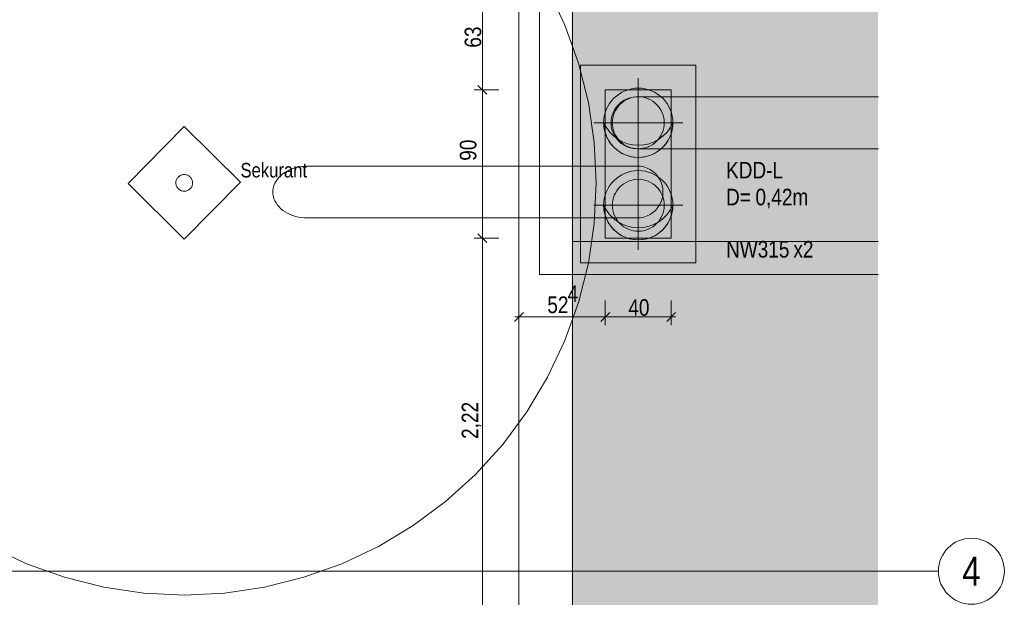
# Model space of a CAD drawing. Extents: x -620 to 300, y 62 to 1112.
# Tile 29 of 45: x -28 to 92, y 606 to 676. Entities that reach past the tile are written whole.
import ezdxf
from ezdxf.enums import TextEntityAlignment as Align
from ezdxf.lldxf.tags import DXFTag

# ---------------------------------------------------------------- set-up
doc = ezdxf.new("R2010")
doc.units = 0
doc.layers.get('0').update_dxf_attribs({"lineweight": 13})
for name, color, linetype, lineweight, true_color in [('30 -35 Decken- 11 Bodendurchbruch', 7, 'Continuous', 15, 0x599559), ('30 -35 Decken- 11 Durchbruch', 5, 'Continuous', 15, 0x0000ff), ('30 -36 Dächer- 3 Dachbeläge', 9, 'Continuous', 15, 0x808080), ('30 -36 Dächer- 3 Dachbeläge Gründach', 9, 'Continuous', 9, 0x808080), ('70 -72 Beschriftung- 1 Beschriftung allgemein', 7, 'Continuous', 9, 0xff6633), ('70 -76 Bemaßung- 2 Allgemein', 9, 'Continuous', 5, 0x808080), ('iwb_Layout Achsbezeichung', 1, 'Continuous', 13, 0xff0000), ('iwb_Layout BA_Markierung', 7, 'Continuous', 9, 0xbadcdc)]:
    doc.layers.add(name, color=color, linetype=linetype, lineweight=lineweight, true_color=true_color)
for name, color, linetype, lineweight in [('30 -36 Dächer- 9 Sonstiges zur KG360', 7, 'grob-A06DNCB3MF', 9), ('70 -71 Achsen- 1 Gebäudeachsen', 7, 'STRICHPUNKT2-A06DNCB4MF', 18), ('70 -73 Bauteildarst.- 2 verdeckt 0.15', 7, 'grob-A06DNCB3MF', 15), ('Keine', 7, 'Continuous', 9)]:
    doc.layers.add(name, color=color, linetype=linetype, lineweight=lineweight)
doc.styles.get("Standard").update_dxf_attribs({"font": 'ARIALN.TTF'})
tags = doc.linetypes.add('grob-A06DNCB3MF', pattern=[14, 3, -8, 3]).pattern_tags.tags
tags[8:9] = [DXFTag(74, 4), DXFTag(75, 0), DXFTag(340, '0'), DXFTag(46, 0.0), DXFTag(50, 0.0), DXFTag(44, 0.0), DXFTag(45, 0.0)]
tags[6:7] = [DXFTag(74, 4), DXFTag(75, 0), DXFTag(340, '0'), DXFTag(46, 0.0), DXFTag(50, 0.0), DXFTag(44, 0.0), DXFTag(45, 0.0)]
tags[4:5] = [DXFTag(74, 4), DXFTag(75, 0), DXFTag(340, '0'), DXFTag(46, 0.0), DXFTag(50, 0.0), DXFTag(44, 0.0), DXFTag(45, 0.0)]
tags = doc.linetypes.add('STRICHPUNKT2', pattern=[12.7, 6.35, -3.175, 0, -3.175]).pattern_tags.tags
tags[10:11] = [DXFTag(74, 4), DXFTag(75, 0), DXFTag(340, '0'), DXFTag(46, 0.0), DXFTag(50, 0.0), DXFTag(44, 0.0), DXFTag(45, 0.0)]
tags[8:9] = [DXFTag(74, 4), DXFTag(75, 0), DXFTag(340, '0'), DXFTag(46, 0.0), DXFTag(50, 0.0), DXFTag(44, 0.0), DXFTag(45, 0.0)]
tags[6:7] = [DXFTag(74, 4), DXFTag(75, 0), DXFTag(340, '0'), DXFTag(46, 0.0), DXFTag(50, 0.0), DXFTag(44, 0.0), DXFTag(45, 0.0)]
tags[4:5] = [DXFTag(74, 4), DXFTag(75, 0), DXFTag(340, '0'), DXFTag(46, 0.0), DXFTag(50, 0.0), DXFTag(44, 0.0), DXFTag(45, 0.0)]
tags = doc.linetypes.add('STRICHPUNKT2-A06DNCB4MF', pattern=[12.7, 6.35, -3.175, 0, -3.175]).pattern_tags.tags
tags[10:11] = [DXFTag(74, 4), DXFTag(75, 0), DXFTag(340, '0'), DXFTag(46, 0.0), DXFTag(50, 0.0), DXFTag(44, 0.0), DXFTag(45, 0.0)]
tags[8:9] = [DXFTag(74, 4), DXFTag(75, 0), DXFTag(340, '0'), DXFTag(46, 0.0), DXFTag(50, 0.0), DXFTag(44, 0.0), DXFTag(45, 0.0)]
tags[6:7] = [DXFTag(74, 4), DXFTag(75, 0), DXFTag(340, '0'), DXFTag(46, 0.0), DXFTag(50, 0.0), DXFTag(44, 0.0), DXFTag(45, 0.0)]
tags[4:5] = [DXFTag(74, 4), DXFTag(75, 0), DXFTag(340, '0'), DXFTag(46, 0.0), DXFTag(50, 0.0), DXFTag(44, 0.0), DXFTag(45, 0.0)]

# ---------------------------------------------------------------- blocks, each defined once
blk = doc.blocks.new('Polygon-A06DNCAXMF')
at = {"color": 0, "linetype": 'ByBlock', "lineweight": -2, "ltscale": 0.13}
blk.add_solid([(39.43, 86.62), (39.26, 1083.81), (76.5, 86.52), (76.5, 1083.81)], dxfattribs=at)
blk = doc.blocks.new('Referenz-A06DNCB5MF')
at = {"layer": '30 -35 Decken- 11 Bodendurchbruch', "linetype": 'Continuous', "ltscale": 0.15}
for points in [[(51.62, 663.85), (51.61, 663.55), (51.58, 663.26), (51.53, 662.97), (51.46, 662.69), (51.37, 662.41), (51.26, 662.14), (51.13, 661.88), (50.99, 661.62), (50.82, 661.38), (50.64, 661.15), (50.45, 660.93), (50.24, 660.73), (50.01, 660.54), (49.77, 660.37), (49.53, 660.22), (49.27, 660.08), (49, 659.96), (48.72, 659.86), (48.44, 659.78), (48.16, 659.72), (47.87, 659.68), (47.58, 659.66), (47.28, 659.66), (46.99, 659.68), (46.7, 659.72), (46.42, 659.78), (46.13, 659.87), (45.86, 659.97), (45.59, 660.09), (45.33, 660.22), (45.09, 660.38), (44.85, 660.55), (44.63, 660.74), (44.42, 660.94), (44.22, 661.16), (44.04, 661.39), (43.88, 661.64), (43.73, 661.89), (43.6, 662.15), (43.5, 662.42), (43.41, 662.7), (43.34, 662.99), (43.29, 663.27), (43.26, 663.57), (43.25, 663.86), (43.38, 663.59), (43.53, 663.32), (43.69, 663.07), (43.87, 662.83), (44.07, 662.6), (44.28, 662.39), (44.51, 662.19), (44.75, 662), (45, 661.83), (45.26, 661.68), (45.53, 661.55), (45.81, 661.43), (46.09, 661.33), (46.38, 661.25), (46.68, 661.19), (46.98, 661.15), (47.28, 661.13), (47.58, 661.13), (47.88, 661.15), (48.18, 661.19), (48.48, 661.25), (48.77, 661.33), (49.06, 661.42), (49.33, 661.54), (49.61, 661.67), (49.87, 661.83), (50.12, 661.99), (50.36, 662.18), (50.58, 662.38), (50.79, 662.59), (50.99, 662.82), (51.18, 663.06), (51.34, 663.31), (51.49, 663.57)], [(51.62, 653.85), (51.61, 653.55), (51.58, 653.26), (51.53, 652.97), (51.46, 652.69), (51.37, 652.41), (51.26, 652.14), (51.13, 651.88), (50.99, 651.62), (50.82, 651.38), (50.64, 651.15), (50.45, 650.93), (50.24, 650.73), (50.01, 650.54), (49.77, 650.37), (49.53, 650.22), (49.27, 650.08), (49, 649.96), (48.72, 649.86), (48.44, 649.78), (48.16, 649.72), (47.87, 649.68), (47.58, 649.66), (47.28, 649.66), (46.99, 649.68), (46.7, 649.72), (46.42, 649.78), (46.13, 649.87), (45.86, 649.97), (45.59, 650.09), (45.33, 650.22), (45.09, 650.38), (44.85, 650.55), (44.63, 650.74), (44.42, 650.94), (44.22, 651.16), (44.04, 651.39), (43.88, 651.64), (43.73, 651.89), (43.6, 652.15), (43.5, 652.42), (43.41, 652.7), (43.34, 652.99), (43.29, 653.27), (43.26, 653.57), (43.25, 653.86), (43.38, 653.59), (43.53, 653.32), (43.69, 653.07), (43.87, 652.83), (44.07, 652.6), (44.28, 652.39), (44.51, 652.19), (44.75, 652), (45, 651.83), (45.26, 651.68), (45.53, 651.55), (45.81, 651.43), (46.09, 651.33), (46.38, 651.25), (46.68, 651.19), (46.98, 651.15), (47.28, 651.13), (47.58, 651.13), (47.88, 651.15), (48.18, 651.19), (48.48, 651.25), (48.77, 651.33), (49.06, 651.42), (49.33, 651.54), (49.61, 651.67), (49.87, 651.83), (50.12, 651.99), (50.36, 652.18), (50.58, 652.38), (50.79, 652.59), (50.99, 652.82), (51.18, 653.06), (51.34, 653.31), (51.49, 653.57)]]:
    blk.add_hatch(color=0, dxfattribs=at).paths.add_polyline_path(points)
at = {"layer": '30 -35 Decken- 11 Bodendurchbruch', "color": 0, "linetype": 'grob-A06DNCB3MF', "lineweight": 9, "ltscale": 0.13}
for p, q in [((47.42, 669.25), (47.42, 658.45)), ((42.02, 663.85), (52.82, 663.85)), ((47.42, 659.25), (47.42, 648.45)), ((42.02, 653.85), (52.82, 653.85))]:
    blk.add_line(p, q, dxfattribs=at)
at = {"layer": '30 -35 Decken- 11 Bodendurchbruch', "color": 0, "linetype": 'Continuous', "ltscale": 0.15}
for p, q in [((46.2, 667.86), (46.6, 667.96)), ((46.6, 667.96), (47.01, 668.03)), ((47.01, 668.03), (47.42, 668.05)), ((47.42, 668.05), (47.84, 668.03)), ((47.84, 668.03), (48.24, 667.96)), ((48.24, 667.96), (48.64, 667.86)), ((44.18, 666.51), (44.45, 666.82)), ((44.45, 666.82), (44.76, 667.09)), ((44.76, 667.09), (45.09, 667.34)), ((45.09, 667.34), (45.44, 667.55)), ((45.44, 667.55), (45.82, 667.73)), ((45.82, 667.73), (46.2, 667.86)), ((48.64, 667.86), (49.03, 667.73)), ((49.03, 667.73), (49.4, 667.55)), ((49.4, 667.55), (49.76, 667.34)), ((49.76, 667.34), (50.09, 667.09)), ((50.09, 667.09), (50.39, 666.82)), ((50.39, 666.82), (50.67, 666.51)), ((43.54, 665.45), (43.72, 665.83)), ((43.72, 665.83), (43.93, 666.18)), ((43.93, 666.18), (44.18, 666.51)), ((50.67, 666.51), (50.92, 666.18)), ((50.92, 666.18), (51.13, 665.83)), ((51.13, 665.83), (51.3, 665.45)), ((43.24, 664.26), (43.3, 664.67)), ((43.3, 664.67), (43.4, 665.06)), ((43.4, 665.06), (43.54, 665.45)), ((51.3, 665.45), (51.44, 665.06)), ((51.44, 665.06), (51.54, 664.67)), ((51.54, 664.67), (51.6, 664.26)), ((43.22, 663.85), (43.24, 664.26)), ((43.24, 663.43), (43.22, 663.85)), ((43.3, 663.03), (43.24, 663.43)), ((51.6, 663.43), (51.54, 663.03)), ((51.6, 664.26), (51.62, 663.85)), ((51.62, 663.85), (51.6, 663.43)), ((43.4, 662.63), (43.3, 663.03)), ((43.54, 662.24), (43.4, 662.63)), ((43.72, 661.87), (43.54, 662.24)), ((51.3, 662.24), (51.13, 661.87)), ((51.44, 662.63), (51.3, 662.24)), ((51.54, 663.03), (51.44, 662.63)), ((43.93, 661.51), (43.72, 661.87)), ((44.18, 661.18), (43.93, 661.51)), ((44.45, 660.88), (44.18, 661.18)), ((44.76, 660.6), (44.45, 660.88)), ((50.39, 660.88), (50.09, 660.6)), ((50.67, 661.18), (50.39, 660.88)), ((50.92, 661.51), (50.67, 661.18)), ((51.13, 661.87), (50.92, 661.51)), ((45.09, 660.35), (44.76, 660.6)), ((45.44, 660.14), (45.09, 660.35)), ((45.82, 659.97), (45.44, 660.14)), ((46.2, 659.83), (45.82, 659.97)), ((46.6, 659.73), (46.2, 659.83)), ((47.01, 659.67), (46.6, 659.73)), ((47.42, 659.65), (47.01, 659.67)), ((47.84, 659.67), (47.42, 659.65)), ((48.24, 659.73), (47.84, 659.67)), ((48.64, 659.83), (48.24, 659.73)), ((49.03, 659.97), (48.64, 659.83)), ((49.4, 660.14), (49.03, 659.97)), ((49.76, 660.35), (49.4, 660.14)), ((50.09, 660.6), (49.76, 660.35)), ((44.76, 657.09), (45.09, 657.34)), ((45.09, 657.34), (45.44, 657.55)), ((45.44, 657.55), (45.82, 657.73)), ((45.82, 657.73), (46.2, 657.86)), ((46.2, 657.86), (46.6, 657.96)), ((46.6, 657.96), (47.01, 658.03)), ((47.01, 658.03), (47.42, 658.05)), ((47.42, 658.05), (47.84, 658.03)), ((47.84, 658.03), (48.24, 657.96)), ((48.24, 657.96), (48.64, 657.86)), ((48.64, 657.86), (49.03, 657.73)), ((49.03, 657.73), (49.4, 657.55)), ((49.4, 657.55), (49.76, 657.34)), ((49.76, 657.34), (50.09, 657.09)), ((43.72, 655.83), (43.93, 656.18)), ((43.93, 656.18), (44.18, 656.51)), ((44.18, 656.51), (44.45, 656.82)), ((44.45, 656.82), (44.76, 657.09)), ((50.09, 657.09), (50.39, 656.82)), ((50.39, 656.82), (50.67, 656.51)), ((50.67, 656.51), (50.92, 656.18)), ((50.92, 656.18), (51.13, 655.83)), ((43.3, 654.67), (43.4, 655.06)), ((43.4, 655.06), (43.54, 655.45)), ((43.54, 655.45), (43.72, 655.83)), ((51.13, 655.83), (51.3, 655.45)), ((51.3, 655.45), (51.44, 655.06)), ((51.44, 655.06), (51.54, 654.67)), ((43.22, 653.85), (43.24, 654.26)), ((43.24, 653.43), (43.22, 653.85)), ((43.24, 654.26), (43.3, 654.67)), ((51.54, 654.67), (51.6, 654.26)), ((51.6, 654.26), (51.62, 653.85)), ((51.62, 653.85), (51.6, 653.43)), ((43.3, 653.03), (43.24, 653.43)), ((43.4, 652.63), (43.3, 653.03)), ((43.54, 652.24), (43.4, 652.63)), ((51.44, 652.63), (51.3, 652.24)), ((51.54, 653.03), (51.44, 652.63)), ((51.6, 653.43), (51.54, 653.03)), ((43.72, 651.87), (43.54, 652.24)), ((43.93, 651.51), (43.72, 651.87)), ((44.18, 651.18), (43.93, 651.51)), ((44.45, 650.88), (44.18, 651.18)), ((50.67, 651.18), (50.39, 650.88)), ((50.92, 651.51), (50.67, 651.18)), ((51.13, 651.87), (50.92, 651.51)), ((51.3, 652.24), (51.13, 651.87)), ((44.76, 650.6), (44.45, 650.88)), ((45.09, 650.35), (44.76, 650.6)), ((45.44, 650.14), (45.09, 650.35)), ((45.82, 649.97), (45.44, 650.14)), ((49.4, 650.14), (49.03, 649.97)), ((49.76, 650.35), (49.4, 650.14)), ((50.09, 650.6), (49.76, 650.35)), ((50.39, 650.88), (50.09, 650.6)), ((46.2, 649.83), (45.82, 649.97)), ((46.6, 649.73), (46.2, 649.83)), ((47.01, 649.67), (46.6, 649.73)), ((47.42, 649.65), (47.01, 649.67)), ((47.84, 649.67), (47.42, 649.65)), ((48.24, 649.73), (47.84, 649.67)), ((48.64, 649.83), (48.24, 649.73)), ((49.03, 649.97), (48.64, 649.83))]:
    blk.add_line(p, q, dxfattribs=at)
for centre, major_axis, end_param in [((47.43, 663.83), (-4.19, 0.01), 3.144229), ((47.44, 665.7), (-4.19, -1.85), 2.305448), ((47.42, 653.83), (-4.19, 0.02), 3.144229), ((47.43, 655.7), (-4.2, -1.85), 2.305448)]:
    blk.add_ellipse(centre, major_axis=major_axis, ratio=1, start_param=0, end_param=end_param, dxfattribs=at)
at = {"layer": '30 -35 Decken- 11 Durchbruch', "color": 0, "linetype": 'grob-A06DNCB3MF', "lineweight": 9, "ltscale": 0.13}
for p, q in [((47.42, 669.25), (47.42, 658.45)), ((47.42, 669.25), (47.42, 658.45)), ((42.02, 663.85), (52.82, 663.85)), ((42.02, 663.85), (52.82, 663.85)), ((47.42, 659.25), (47.42, 648.45)), ((47.42, 659.25), (47.42, 648.45)), ((42.02, 653.85), (52.82, 653.85)), ((42.02, 653.85), (52.82, 653.85))]:
    blk.add_line(p, q, dxfattribs=at)
at = {"layer": '30 -35 Decken- 11 Durchbruch', "color": 0, "linetype": 'Continuous', "ltscale": 0.15}
for p, q in [((46.2, 667.86), (46.6, 667.96)), ((46.2, 667.86), (46.6, 667.96)), ((46.6, 667.96), (47.01, 668.03)), ((46.6, 667.96), (47.01, 668.03)), ((47.01, 668.03), (47.42, 668.05)), ((47.01, 668.03), (47.42, 668.05)), ((47.42, 668.05), (47.84, 668.03)), ((47.42, 668.05), (47.84, 668.03)), ((47.84, 668.03), (48.24, 667.96)), ((47.84, 668.03), (48.24, 667.96)), ((48.24, 667.96), (48.64, 667.86)), ((48.24, 667.96), (48.64, 667.86)), ((44.18, 666.51), (44.45, 666.82)), ((44.18, 666.51), (44.45, 666.82)), ((44.45, 666.82), (44.76, 667.09)), ((44.45, 666.82), (44.76, 667.09)), ((44.76, 667.09), (45.09, 667.34)), ((44.76, 667.09), (45.09, 667.34)), ((45.09, 667.34), (45.44, 667.55)), ((45.09, 667.34), (45.44, 667.55)), ((45.44, 667.55), (45.82, 667.73)), ((45.44, 667.55), (45.82, 667.73)), ((45.82, 667.73), (46.2, 667.86)), ((45.82, 667.73), (46.2, 667.86)), ((48.64, 667.86), (49.03, 667.73)), ((48.64, 667.86), (49.03, 667.73)), ((49.03, 667.73), (49.4, 667.55)), ((49.03, 667.73), (49.4, 667.55)), ((49.4, 667.55), (49.76, 667.34)), ((49.4, 667.55), (49.76, 667.34)), ((49.76, 667.34), (50.09, 667.09)), ((49.76, 667.34), (50.09, 667.09)), ((50.09, 667.09), (50.39, 666.82)), ((50.09, 667.09), (50.39, 666.82)), ((50.39, 666.82), (50.67, 666.51)), ((50.39, 666.82), (50.67, 666.51)), ((43.54, 665.45), (43.72, 665.83)), ((43.54, 665.45), (43.72, 665.83)), ((43.72, 665.83), (43.93, 666.18)), ((43.72, 665.83), (43.93, 666.18)), ((43.93, 666.18), (44.18, 666.51)), ((43.93, 666.18), (44.18, 666.51)), ((50.67, 666.51), (50.92, 666.18)), ((50.67, 666.51), (50.92, 666.18)), ((50.92, 666.18), (51.13, 665.83)), ((50.92, 666.18), (51.13, 665.83)), ((51.13, 665.83), (51.3, 665.45)), ((51.13, 665.83), (51.3, 665.45)), ((43.24, 664.26), (43.3, 664.67)), ((43.24, 664.26), (43.3, 664.67)), ((43.3, 664.67), (43.4, 665.06)), ((43.3, 664.67), (43.4, 665.06)), ((43.4, 665.06), (43.54, 665.45)), ((43.4, 665.06), (43.54, 665.45)), ((51.3, 665.45), (51.44, 665.06)), ((51.3, 665.45), (51.44, 665.06)), ((51.44, 665.06), (51.54, 664.67)), ((51.44, 665.06), (51.54, 664.67)), ((51.54, 664.67), (51.6, 664.26)), ((51.54, 664.67), (51.6, 664.26)), ((43.22, 663.85), (43.24, 664.26)), ((43.22, 663.85), (43.24, 664.26)), ((43.24, 663.43), (43.22, 663.85)), ((43.24, 663.43), (43.22, 663.85)), ((43.3, 663.03), (43.24, 663.43)), ((43.3, 663.03), (43.24, 663.43)), ((51.6, 663.43), (51.54, 663.03)), ((51.6, 663.43), (51.54, 663.03)), ((51.6, 664.26), (51.62, 663.85)), ((51.6, 664.26), (51.62, 663.85)), ((51.62, 663.85), (51.6, 663.43)), ((51.62, 663.85), (51.6, 663.43)), ((43.4, 662.63), (43.3, 663.03)), ((43.4, 662.63), (43.3, 663.03)), ((43.54, 662.24), (43.4, 662.63)), ((43.54, 662.24), (43.4, 662.63)), ((43.72, 661.87), (43.54, 662.24)), ((43.72, 661.87), (43.54, 662.24)), ((51.3, 662.24), (51.13, 661.87)), ((51.3, 662.24), (51.13, 661.87)), ((51.44, 662.63), (51.3, 662.24)), ((51.44, 662.63), (51.3, 662.24)), ((51.54, 663.03), (51.44, 662.63)), ((51.54, 663.03), (51.44, 662.63)), ((43.93, 661.51), (43.72, 661.87)), ((43.93, 661.51), (43.72, 661.87)), ((44.18, 661.18), (43.93, 661.51)), ((44.18, 661.18), (43.93, 661.51)), ((44.45, 660.88), (44.18, 661.18)), ((44.45, 660.88), (44.18, 661.18)), ((44.76, 660.6), (44.45, 660.88)), ((44.76, 660.6), (44.45, 660.88)), ((50.39, 660.88), (50.09, 660.6)), ((50.39, 660.88), (50.09, 660.6)), ((50.67, 661.18), (50.39, 660.88)), ((50.67, 661.18), (50.39, 660.88)), ((50.92, 661.51), (50.67, 661.18)), ((50.92, 661.51), (50.67, 661.18)), ((51.13, 661.87), (50.92, 661.51)), ((51.13, 661.87), (50.92, 661.51)), ((45.09, 660.35), (44.76, 660.6)), ((45.09, 660.35), (44.76, 660.6)), ((45.44, 660.14), (45.09, 660.35)), ((45.44, 660.14), (45.09, 660.35)), ((45.82, 659.97), (45.44, 660.14)), ((45.82, 659.97), (45.44, 660.14)), ((46.2, 659.83), (45.82, 659.97)), ((46.2, 659.83), (45.82, 659.97)), ((46.6, 659.73), (46.2, 659.83)), ((46.6, 659.73), (46.2, 659.83)), ((47.01, 659.67), (46.6, 659.73)), ((47.01, 659.67), (46.6, 659.73)), ((47.42, 659.65), (47.01, 659.67)), ((47.42, 659.65), (47.01, 659.67)), ((47.84, 659.67), (47.42, 659.65)), ((47.84, 659.67), (47.42, 659.65)), ((48.24, 659.73), (47.84, 659.67)), ((48.24, 659.73), (47.84, 659.67)), ((48.64, 659.83), (48.24, 659.73)), ((48.64, 659.83), (48.24, 659.73)), ((49.03, 659.97), (48.64, 659.83)), ((49.03, 659.97), (48.64, 659.83)), ((49.4, 660.14), (49.03, 659.97)), ((49.4, 660.14), (49.03, 659.97)), ((49.76, 660.35), (49.4, 660.14)), ((49.76, 660.35), (49.4, 660.14)), ((50.09, 660.6), (49.76, 660.35)), ((50.09, 660.6), (49.76, 660.35)), ((44.76, 657.09), (45.09, 657.34)), ((44.76, 657.09), (45.09, 657.34)), ((45.09, 657.34), (45.44, 657.55)), ((45.09, 657.34), (45.44, 657.55)), ((45.44, 657.55), (45.82, 657.73)), ((45.44, 657.55), (45.82, 657.73)), ((45.82, 657.73), (46.2, 657.86)), ((45.82, 657.73), (46.2, 657.86)), ((46.2, 657.86), (46.6, 657.96)), ((46.2, 657.86), (46.6, 657.96)), ((46.6, 657.96), (47.01, 658.03)), ((46.6, 657.96), (47.01, 658.03)), ((47.01, 658.03), (47.42, 658.05)), ((47.01, 658.03), (47.42, 658.05)), ((47.42, 658.05), (47.84, 658.03)), ((47.42, 658.05), (47.84, 658.03)), ((47.84, 658.03), (48.24, 657.96)), ((47.84, 658.03), (48.24, 657.96)), ((48.24, 657.96), (48.64, 657.86)), ((48.24, 657.96), (48.64, 657.86)), ((48.64, 657.86), (49.03, 657.73)), ((48.64, 657.86), (49.03, 657.73)), ((49.03, 657.73), (49.4, 657.55)), ((49.03, 657.73), (49.4, 657.55)), ((49.4, 657.55), (49.76, 657.34)), ((49.4, 657.55), (49.76, 657.34)), ((49.76, 657.34), (50.09, 657.09)), ((49.76, 657.34), (50.09, 657.09)), ((43.72, 655.83), (43.93, 656.18)), ((43.72, 655.83), (43.93, 656.18)), ((43.93, 656.18), (44.18, 656.51)), ((43.93, 656.18), (44.18, 656.51)), ((44.18, 656.51), (44.45, 656.82)), ((44.18, 656.51), (44.45, 656.82)), ((44.45, 656.82), (44.76, 657.09)), ((44.45, 656.82), (44.76, 657.09)), ((50.09, 657.09), (50.39, 656.82)), ((50.09, 657.09), (50.39, 656.82)), ((50.39, 656.82), (50.67, 656.51)), ((50.39, 656.82), (50.67, 656.51)), ((50.67, 656.51), (50.92, 656.18)), ((50.67, 656.51), (50.92, 656.18)), ((50.92, 656.18), (51.13, 655.83)), ((50.92, 656.18), (51.13, 655.83)), ((43.3, 654.67), (43.4, 655.06)), ((43.3, 654.67), (43.4, 655.06)), ((43.4, 655.06), (43.54, 655.45)), ((43.4, 655.06), (43.54, 655.45)), ((43.54, 655.45), (43.72, 655.83)), ((43.54, 655.45), (43.72, 655.83)), ((51.13, 655.83), (51.3, 655.45)), ((51.13, 655.83), (51.3, 655.45)), ((51.3, 655.45), (51.44, 655.06)), ((51.3, 655.45), (51.44, 655.06)), ((51.44, 655.06), (51.54, 654.67)), ((51.44, 655.06), (51.54, 654.67)), ((43.22, 653.85), (43.24, 654.26)), ((43.22, 653.85), (43.24, 654.26)), ((43.24, 653.43), (43.22, 653.85)), ((43.24, 653.43), (43.22, 653.85)), ((43.24, 654.26), (43.3, 654.67)), ((43.24, 654.26), (43.3, 654.67)), ((51.54, 654.67), (51.6, 654.26)), ((51.54, 654.67), (51.6, 654.26)), ((51.6, 654.26), (51.62, 653.85)), ((51.6, 654.26), (51.62, 653.85)), ((51.62, 653.85), (51.6, 653.43)), ((51.62, 653.85), (51.6, 653.43)), ((43.3, 653.03), (43.24, 653.43)), ((43.3, 653.03), (43.24, 653.43)), ((43.4, 652.63), (43.3, 653.03)), ((43.4, 652.63), (43.3, 653.03)), ((43.54, 652.24), (43.4, 652.63)), ((43.54, 652.24), (43.4, 652.63)), ((51.44, 652.63), (51.3, 652.24)), ((51.44, 652.63), (51.3, 652.24)), ((51.54, 653.03), (51.44, 652.63)), ((51.54, 653.03), (51.44, 652.63)), ((51.6, 653.43), (51.54, 653.03)), ((51.6, 653.43), (51.54, 653.03)), ((43.72, 651.87), (43.54, 652.24)), ((43.72, 651.87), (43.54, 652.24)), ((43.93, 651.51), (43.72, 651.87)), ((43.93, 651.51), (43.72, 651.87)), ((44.18, 651.18), (43.93, 651.51)), ((44.18, 651.18), (43.93, 651.51)), ((44.45, 650.88), (44.18, 651.18)), ((44.45, 650.88), (44.18, 651.18)), ((50.67, 651.18), (50.39, 650.88)), ((50.67, 651.18), (50.39, 650.88)), ((50.92, 651.51), (50.67, 651.18)), ((50.92, 651.51), (50.67, 651.18)), ((51.13, 651.87), (50.92, 651.51)), ((51.13, 651.87), (50.92, 651.51)), ((51.3, 652.24), (51.13, 651.87)), ((51.3, 652.24), (51.13, 651.87)), ((44.76, 650.6), (44.45, 650.88)), ((44.76, 650.6), (44.45, 650.88)), ((45.09, 650.35), (44.76, 650.6)), ((45.09, 650.35), (44.76, 650.6)), ((45.44, 650.14), (45.09, 650.35)), ((45.44, 650.14), (45.09, 650.35)), ((45.82, 649.97), (45.44, 650.14)), ((45.82, 649.97), (45.44, 650.14)), ((49.4, 650.14), (49.03, 649.97)), ((49.4, 650.14), (49.03, 649.97)), ((49.76, 650.35), (49.4, 650.14)), ((49.76, 650.35), (49.4, 650.14)), ((50.09, 650.6), (49.76, 650.35)), ((50.09, 650.6), (49.76, 650.35)), ((50.39, 650.88), (50.09, 650.6)), ((50.39, 650.88), (50.09, 650.6)), ((46.2, 649.83), (45.82, 649.97)), ((46.2, 649.83), (45.82, 649.97)), ((46.6, 649.73), (46.2, 649.83)), ((46.6, 649.73), (46.2, 649.83)), ((47.01, 649.67), (46.6, 649.73)), ((47.01, 649.67), (46.6, 649.73)), ((47.42, 649.65), (47.01, 649.67)), ((47.42, 649.65), (47.01, 649.67)), ((47.84, 649.67), (47.42, 649.65)), ((47.84, 649.67), (47.42, 649.65)), ((48.24, 649.73), (47.84, 649.67)), ((48.24, 649.73), (47.84, 649.67)), ((48.64, 649.83), (48.24, 649.73)), ((48.64, 649.83), (48.24, 649.73)), ((49.03, 649.97), (48.64, 649.83)), ((49.03, 649.97), (48.64, 649.83))]:
    blk.add_line(p, q, dxfattribs=at)
for centre, major_axis, end_param in [((47.42, 653.83), (-4.19, 0.02), 3.144229), ((47.43, 655.7), (-4.2, -1.85), 2.305448)]:
    blk.add_ellipse(centre, major_axis=major_axis, ratio=1, start_param=0, end_param=end_param, dxfattribs=at)
at = {"layer": '30 -36 Dächer- 3 Dachbeläge', "color": 0, "linetype": 'Continuous', "lineweight": 9, "ltscale": 0.13}
blk.add_line((32.94, 733.45), (32.94, 390.15), dxfattribs=at)
at = {"layer": '30 -36 Dächer- 3 Dachbeläge Gründach', "color": 0, "linetype": 'Continuous', "ltscale": 0.13}
blk.add_line((32.94, 390.15), (32.94, 733.45), dxfattribs=at)
at = {"layer": '30 -36 Dächer- 9 Sonstiges zur KG360', "color": 0, "linetype": 'grob-A06DNCB3MF', "lineweight": 5, "ltscale": 0.13}
for p, q in [((36.42, 680.12), (38.52, 675.69)), ((38.52, 675.69), (40.17, 671.07)), ((40.17, 671.07), (41.36, 666.31)), ((41.36, 666.31), (42.08, 661.45)), ((42.08, 661.45), (42.32, 656.55)), ((42.32, 656.55), (42.08, 651.65)), ((42.08, 651.65), (41.36, 646.8)), ((41.36, 646.8), (40.17, 642.04)), ((40.17, 642.04), (38.52, 637.42)), ((38.52, 637.42), (36.42, 632.98)), ((36.42, 632.98), (33.9, 628.77)), ((33.9, 628.77), (30.97, 624.83)), ((30.97, 624.83), (27.68, 621.2)), ((27.68, 621.2), (24.04, 617.9)), ((24.04, 617.9), (20.1, 614.98)), ((20.1, 614.98), (15.89, 612.46)), ((-26.81, 610.36), (-31.25, 612.46)), ((15.89, 612.46), (11.46, 610.36)), ((-22.19, 608.71), (-26.81, 610.36)), ((11.46, 610.36), (6.84, 608.71)), ((-17.43, 607.51), (-22.19, 608.71)), ((6.84, 608.71), (2.08, 607.51)), ((-12.58, 606.79), (-17.43, 607.51)), ((2.08, 607.51), (-2.78, 606.79)), ((-7.68, 606.55), (-12.58, 606.79)), ((-2.78, 606.79), (-7.68, 606.55))]:
    blk.add_line(p, q, dxfattribs=at)
at = {"layer": '30 -36 Dächer- 9 Sonstiges zur KG360', "color": 0, "linetype": 'grob-A06DNCB3MF', "ltscale": 0.13}
for p, q in [((-14.5, 656.47), (-7.68, 663.38)), ((-7.68, 663.38), (-0.85, 656.64)), ((-7.68, 649.73), (-14.5, 656.47)), ((-0.85, 656.64), (-7.68, 649.73))]:
    blk.add_line(p, q, dxfattribs=at)
at = {"layer": '30 -36 Dächer- 9 Sonstiges zur KG360', "color": 0, "linetype": 'Continuous', "ltscale": 0.13}
for p, q in [((-8.53, 657.11), (-8.47, 657.19)), ((-8.47, 657.19), (-8.4, 657.26)), ((-8.4, 657.26), (-8.33, 657.33)), ((-8.33, 657.33), (-8.25, 657.39)), ((-8.25, 657.39), (-8.17, 657.44)), ((-8.17, 657.44), (-8.08, 657.49)), ((-8.08, 657.49), (-7.98, 657.52)), ((-7.98, 657.52), (-7.89, 657.55)), ((-7.89, 657.55), (-7.79, 657.56)), ((-7.79, 657.56), (-7.69, 657.57)), ((-7.69, 657.57), (-7.59, 657.57)), ((-7.59, 657.57), (-7.49, 657.55)), ((-7.49, 657.55), (-7.39, 657.53)), ((-7.39, 657.53), (-7.3, 657.5)), ((-7.3, 657.5), (-7.21, 657.46)), ((-7.21, 657.46), (-7.12, 657.41)), ((-7.12, 657.41), (-7.04, 657.35)), ((-7.04, 657.35), (-6.97, 657.28)), ((-6.97, 657.28), (-6.9, 657.21)), ((-6.9, 657.21), (-6.84, 657.13)), ((-8.69, 656.64), (-8.68, 656.74)), ((-8.69, 656.54), (-8.69, 656.64)), ((-8.69, 656.44), (-8.69, 656.54)), ((-8.67, 656.34), (-8.69, 656.44)), ((-8.68, 656.74), (-8.65, 656.84)), ((-8.65, 656.25), (-8.67, 656.34)), ((-8.65, 656.84), (-8.62, 656.93)), ((-8.61, 656.15), (-8.65, 656.25)), ((-8.62, 656.93), (-8.58, 657.02)), ((-8.57, 656.06), (-8.61, 656.15)), ((-8.58, 657.02), (-8.53, 657.11)), ((-8.51, 655.98), (-8.57, 656.06)), ((-8.45, 655.9), (-8.51, 655.98)), ((-6.82, 656), (-6.88, 655.92)), ((-6.84, 657.13), (-6.79, 657.04)), ((-6.77, 656.09), (-6.82, 656)), ((-6.79, 657.04), (-6.74, 656.95)), ((-6.73, 656.18), (-6.77, 656.09)), ((-6.74, 656.95), (-6.71, 656.86)), ((-6.7, 656.27), (-6.73, 656.18)), ((-6.71, 656.86), (-6.68, 656.76)), ((-6.68, 656.37), (-6.7, 656.27)), ((-6.68, 656.76), (-6.67, 656.67)), ((-6.66, 656.47), (-6.68, 656.37)), ((-6.67, 656.67), (-6.66, 656.57)), ((-6.66, 656.57), (-6.66, 656.47)), ((-8.39, 655.83), (-8.45, 655.9)), ((-8.31, 655.76), (-8.39, 655.83)), ((-8.23, 655.7), (-8.31, 655.76)), ((-8.14, 655.65), (-8.23, 655.7)), ((-8.05, 655.61), (-8.14, 655.65)), ((-7.96, 655.58), (-8.05, 655.61)), ((-7.86, 655.55), (-7.96, 655.58)), ((-7.76, 655.54), (-7.86, 655.55)), ((-7.66, 655.54), (-7.76, 655.54)), ((-7.56, 655.54), (-7.66, 655.54)), ((-7.47, 655.56), (-7.56, 655.54)), ((-7.37, 655.58), (-7.47, 655.56)), ((-7.28, 655.62), (-7.37, 655.58)), ((-7.19, 655.66), (-7.28, 655.62)), ((-7.1, 655.72), (-7.19, 655.66)), ((-7.02, 655.78), (-7.1, 655.72)), ((-6.95, 655.84), (-7.02, 655.78)), ((-6.88, 655.92), (-6.95, 655.84))]:
    blk.add_line(p, q, dxfattribs=at)
at = {"layer": '70 -71 Achsen- 1 Gebäudeachsen', "color": 0, "linetype": 'STRICHPUNKT2-A06DNCB4MF', "ltscale": 0.18}
for p, q in [((39.42, 1084.39), (39.42, 84.95)), ((-538.63, 609.45), (76.59, 609.45))]:
    blk.add_line(p, q, dxfattribs=at)
at = {"layer": '70 -72 Beschriftung- 1 Beschriftung allgemein', "color": 0, "linetype": 'grob-A06DNCB3MF', "ltscale": 0.13}
for p, q in [((40.42, 670.85), (54.42, 670.85)), ((40.42, 646.85), (40.42, 670.85)), ((54.42, 670.85), (54.42, 646.85)), ((54.42, 646.85), (40.42, 646.85))]:
    blk.add_line(p, q, dxfattribs=at)
at = {"layer": '70 -72 Beschriftung- 1 Beschriftung allgemein', "color": 0, "linetype": 'Continuous', "ltscale": 0.13}
for p, q in [((43.42, 667.85), (51.42, 667.85)), ((43.42, 649.85), (43.42, 667.85)), ((45.94, 666.62), (46.22, 666.76)), ((46.22, 666.76), (46.51, 666.86)), ((46.51, 666.86), (46.81, 666.94)), ((46.81, 666.94), (47.11, 666.98)), ((47.11, 666.98), (47.42, 667)), ((47.42, 667), (47.73, 666.98)), ((47.73, 666.98), (48.04, 666.94)), ((48.04, 666.94), (48.34, 666.86)), ((48.34, 666.86), (48.63, 666.76)), ((48.63, 666.76), (48.91, 666.62)), ((51.42, 667.85), (51.42, 649.85)), ((44.65, 665.33), (44.8, 665.6)), ((44.8, 665.6), (44.99, 665.84)), ((44.99, 665.84), (45.2, 666.07)), ((45.2, 666.07), (45.43, 666.28)), ((45.43, 666.28), (45.67, 666.46)), ((45.67, 666.46), (45.94, 666.62)), ((48.91, 666.62), (49.17, 666.46)), ((49.17, 666.46), (49.42, 666.28)), ((49.42, 666.28), (49.65, 666.07)), ((49.65, 666.07), (49.86, 665.84)), ((49.86, 665.84), (50.04, 665.6)), ((50.04, 665.6), (50.2, 665.33)), ((44.29, 664.15), (44.33, 664.46)), ((44.33, 664.46), (44.41, 664.76)), ((44.41, 664.76), (44.51, 665.05)), ((44.51, 665.05), (44.65, 665.33)), ((50.2, 665.33), (50.33, 665.05)), ((50.33, 665.05), (50.44, 664.76)), ((50.44, 664.76), (50.51, 664.46)), ((50.51, 664.46), (50.56, 664.15)), ((44.27, 663.85), (44.29, 664.15)), ((44.29, 663.54), (44.27, 663.85)), ((44.33, 663.23), (44.29, 663.54)), ((44.41, 662.93), (44.33, 663.23)), ((50.51, 663.23), (50.44, 662.93)), ((50.56, 663.54), (50.51, 663.23)), ((50.56, 664.15), (50.57, 663.85)), ((50.57, 663.85), (50.56, 663.54)), ((44.51, 662.64), (44.41, 662.93)), ((44.65, 662.36), (44.51, 662.64)), ((44.8, 662.1), (44.65, 662.36)), ((44.99, 661.85), (44.8, 662.1)), ((50.04, 662.1), (49.86, 661.85)), ((50.2, 662.36), (50.04, 662.1)), ((50.33, 662.64), (50.2, 662.36)), ((50.44, 662.93), (50.33, 662.64)), ((45.2, 661.62), (44.99, 661.85)), ((45.43, 661.41), (45.2, 661.62)), ((45.67, 661.23), (45.43, 661.41)), ((45.94, 661.07), (45.67, 661.23)), ((46.22, 660.94), (45.94, 661.07)), ((46.51, 660.83), (46.22, 660.94)), ((46.81, 660.76), (46.51, 660.83)), ((47.11, 660.71), (46.81, 660.76)), ((48.04, 660.76), (47.73, 660.71)), ((48.34, 660.83), (48.04, 660.76)), ((48.63, 660.94), (48.34, 660.83)), ((48.91, 661.07), (48.63, 660.94)), ((49.17, 661.23), (48.91, 661.07)), ((49.42, 661.41), (49.17, 661.23)), ((49.65, 661.62), (49.42, 661.41)), ((49.86, 661.85), (49.65, 661.62)), ((47.42, 660.7), (47.11, 660.71)), ((47.73, 660.71), (47.42, 660.7)), ((44.99, 655.84), (45.2, 656.07)), ((45.2, 656.07), (45.43, 656.28)), ((45.43, 656.28), (45.67, 656.46)), ((45.67, 656.46), (45.94, 656.62)), ((45.94, 656.62), (46.22, 656.76)), ((46.22, 656.76), (46.51, 656.86)), ((46.51, 656.86), (46.81, 656.94)), ((46.81, 656.94), (47.11, 656.98)), ((47.11, 656.98), (47.42, 657)), ((47.42, 657), (47.73, 656.98)), ((47.73, 656.98), (48.04, 656.94)), ((48.04, 656.94), (48.34, 656.86)), ((48.34, 656.86), (48.63, 656.76)), ((48.63, 656.76), (48.91, 656.62)), ((48.91, 656.62), (49.17, 656.46)), ((49.17, 656.46), (49.42, 656.28)), ((49.42, 656.28), (49.65, 656.07)), ((49.65, 656.07), (49.86, 655.84)), ((44.33, 654.46), (44.41, 654.76)), ((44.41, 654.76), (44.51, 655.05)), ((44.51, 655.05), (44.65, 655.33)), ((44.65, 655.33), (44.8, 655.6)), ((44.8, 655.6), (44.99, 655.84)), ((49.86, 655.84), (50.04, 655.6)), ((50.04, 655.6), (50.2, 655.33)), ((50.2, 655.33), (50.33, 655.05)), ((50.33, 655.05), (50.44, 654.76)), ((50.44, 654.76), (50.51, 654.46)), ((44.27, 653.85), (44.29, 654.15)), ((44.29, 653.54), (44.27, 653.85)), ((44.29, 654.15), (44.33, 654.46)), ((50.51, 654.46), (50.56, 654.15)), ((50.56, 654.15), (50.57, 653.85)), ((50.57, 653.85), (50.56, 653.54)), ((44.33, 653.23), (44.29, 653.54)), ((44.41, 652.93), (44.33, 653.23)), ((44.51, 652.64), (44.41, 652.93)), ((44.65, 652.36), (44.51, 652.64)), ((50.33, 652.64), (50.2, 652.36)), ((50.44, 652.93), (50.33, 652.64)), ((50.51, 653.23), (50.44, 652.93)), ((50.56, 653.54), (50.51, 653.23)), ((44.8, 652.1), (44.65, 652.36)), ((44.99, 651.85), (44.8, 652.1)), ((45.2, 651.62), (44.99, 651.85)), ((45.43, 651.41), (45.2, 651.62)), ((45.67, 651.23), (45.43, 651.41)), ((45.94, 651.07), (45.67, 651.23)), ((49.17, 651.23), (48.91, 651.07)), ((49.42, 651.41), (49.17, 651.23)), ((49.65, 651.62), (49.42, 651.41)), ((49.86, 651.85), (49.65, 651.62)), ((50.04, 652.1), (49.86, 651.85)), ((50.2, 652.36), (50.04, 652.1)), ((46.22, 650.94), (45.94, 651.07)), ((46.51, 650.83), (46.22, 650.94)), ((46.81, 650.76), (46.51, 650.83)), ((47.11, 650.71), (46.81, 650.76)), ((47.42, 650.7), (47.11, 650.71)), ((47.73, 650.71), (47.42, 650.7)), ((48.04, 650.76), (47.73, 650.71)), ((48.34, 650.83), (48.04, 650.76)), ((48.63, 650.94), (48.34, 650.83)), ((48.91, 651.07), (48.63, 650.94)), ((51.42, 649.85), (43.42, 649.85))]:
    blk.add_line(p, q, dxfattribs=at)
at = {"layer": '70 -72 Beschriftung- 1 Beschriftung allgemein', "color": 0}
for p, q in [((5.84, 658.41), (5.5, 658.3)), ((6.19, 658.49), (5.84, 658.41)), ((6.54, 658.55), (6.19, 658.49)), ((6.9, 658.58), (6.54, 658.55)), ((7.27, 658.6), (6.9, 658.58)), ((3.84, 657.26), (3.64, 657.02)), ((4.06, 657.47), (3.84, 657.26)), ((4.3, 657.67), (4.06, 657.47)), ((4.57, 657.86), (4.3, 657.67)), ((4.86, 658.02), (4.57, 657.86)), ((5.17, 658.17), (4.86, 658.02)), ((5.5, 658.3), (5.17, 658.17)), ((3.14, 656), (3.09, 655.72)), ((3.21, 656.26), (3.14, 656)), ((3.32, 656.52), (3.21, 656.26)), ((3.46, 656.77), (3.32, 656.52)), ((3.64, 657.02), (3.46, 656.77)), ((3.09, 655.72), (3.07, 655.45)), ((3.07, 655.45), (3.09, 655.17)), ((3.09, 655.17), (3.14, 654.9)), ((3.14, 654.9), (3.21, 654.63)), ((3.21, 654.63), (3.32, 654.37)), ((3.32, 654.37), (3.46, 654.12)), ((3.46, 654.12), (3.64, 653.87)), ((3.64, 653.87), (3.84, 653.64)), ((3.84, 653.64), (4.06, 653.42)), ((4.06, 653.42), (4.3, 653.22)), ((4.3, 653.22), (4.57, 653.03)), ((4.57, 653.03), (4.86, 652.87)), ((4.86, 652.87), (5.17, 652.72)), ((5.17, 652.72), (5.5, 652.59)), ((5.5, 652.59), (5.84, 652.48)), ((5.84, 652.48), (6.19, 652.4)), ((6.19, 652.4), (6.54, 652.34)), ((6.54, 652.34), (6.9, 652.31)), ((6.9, 652.31), (7.27, 652.3))]:
    blk.add_line(p, q, dxfattribs=at)
at = {"layer": '70 -73 Bauteildarst.- 2 verdeckt 0.15', "color": 0, "linetype": 'grob-A06DNCB3MF', "ltscale": 0.15}
for p, q in [((35.42, 645.45), (35.42, 778.45)), ((39.42, 649.45), (39.42, 774.45)), ((76.59, 649.45), (39.42, 649.45)), ((76.59, 645.45), (35.42, 645.45))]:
    blk.add_line(p, q, dxfattribs=at)
at = {"layer": '70 -76 Bemaßung- 2 Allgemein', "color": 0, "linetype": 'Continuous', "ltscale": 0.13}
for p, q in [((28.5, 668.91), (28.5, 679.39)), ((29.03, 667.32), (27.97, 668.38)), ((27.97, 668.38), (29.03, 667.32)), ((28.5, 667.35), (28.5, 668.91)), ((28.5, 668.35), (28.5, 666.79)), ((30.5, 667.85), (27.5, 667.85)), ((30.5, 667.85), (27.5, 667.85)), ((28.5, 650.91), (28.5, 666.79)), ((29.03, 649.32), (27.97, 650.38)), ((27.97, 650.38), (29.03, 649.32)), ((28.5, 649.35), (28.5, 650.91)), ((28.5, 650.35), (28.5, 648.79)), ((30.5, 649.85), (27.5, 649.85)), ((30.5, 649.85), (27.5, 649.85)), ((28.5, 606.51), (28.5, 648.79)), ((32.94, 642.29), (32.94, 639.29)), ((43.42, 642.29), (43.42, 639.29)), ((43.42, 642.29), (43.42, 639.29)), ((51.42, 642.29), (51.42, 639.29)), ((32.41, 639.76), (33.48, 640.82)), ((43.95, 640.82), (42.89, 639.76)), ((42.89, 639.76), (43.95, 640.82)), ((51.95, 640.82), (50.89, 639.76)), ((32.44, 640.29), (34, 640.29)), ((42.36, 640.29), (34, 640.29)), ((43.92, 640.29), (42.36, 640.29)), ((42.92, 640.29), (44.48, 640.29)), ((50.36, 640.29), (44.48, 640.29)), ((51.92, 640.29), (50.36, 640.29)), ((28.5, 604.95), (28.5, 606.51))]:
    blk.add_line(p, q, dxfattribs=at)
at = {"layer": 'Keine', "color": 0, "linetype": 'Continuous', "ltscale": 0.13}
for p, q in [((76.59, 667), (47.27, 667)), ((76.59, 660.7), (47.27, 660.7)), ((7.27, 658.6), (47.27, 658.6)), ((7.27, 652.3), (47.27, 652.3))]:
    blk.add_line(p, q, dxfattribs=at)
for centre, major_axis in [((47.27, 663.85), (0, 3.15)), ((47.27, 655.45), (0, -3.15))]:
    blk.add_ellipse(centre, major_axis=major_axis, ratio=1, start_param=0, end_param=3.141593, dxfattribs=at)
at = {"layer": '30 -35 Decken- 11 Bodendurchbruch', "color": 0, "linetype": 'Continuous', "ltscale": 0.15, "char_height": 2.0138, "attachment_point": 1}
for s, insert in [('{\\fArial Narrow;KDD-L}', (58.07, 659.11)), ('{\\fArial Narrow;D=}', (58.07, 655.85)), ('{\\fArial Narrow;0,42m}', (61.64, 655.85))]:
    blk.add_mtext(s, dxfattribs=dict(at, insert=insert))
at = {"layer": '30 -35 Decken- 11 Durchbruch', "color": 0, "linetype": 'Continuous', "ltscale": 0.15, "char_height": 2.0138, "attachment_point": 1}
for s, insert in [('{\\fArial Narrow;KDD-L}', (58.07, 659.11)), ('{\\fArial Narrow;KDD-L}', (58.07, 659.11)), ('{\\fArial Narrow;D=}', (58.07, 655.85)), ('{\\fArial Narrow;D=}', (58.07, 655.85)), ('{\\fArial Narrow;0,42m}', (61.64, 655.85)), ('{\\fArial Narrow;0,42m}', (61.64, 655.85))]:
    blk.add_mtext(s, dxfattribs=dict(at, insert=insert))
at = {"layer": '30 -36 Dächer- 9 Sonstiges zur KG360', "color": 0, "linetype": 'grob-A06DNCB3MF', "ltscale": 0.13, "insert": (-0.85, 658.98), "char_height": 1.7621, "attachment_point": 1}
blk.add_mtext('{\\fArial Narrow;Sekurant}', dxfattribs=at)
at = {"layer": '70 -72 Beschriftung- 1 Beschriftung allgemein', "color": 0, "linetype": 'Continuous', "ltscale": 0.13, "char_height": 2.0138, "attachment_point": 1}
for s, insert in [('{\\fArial Narrow;NW315}', (58.07, 649.51)), ('{\\fArial Narrow;x2}', (66.24, 649.51))]:
    blk.add_mtext(s, dxfattribs=dict(at, insert=insert))
at = {"layer": '70 -76 Bemaßung- 2 Allgemein', "color": 0, "linetype": 'Continuous', "ltscale": 0.13, "char_height": 2.0138, "attachment_point": 1, "rotation": 90}
for s, insert in [('{\\fArial Narrow;63}', (26.35, 672.96)), ('{\\fArial Narrow;90}', (25.76, 659.24)), ('{\\fArial Narrow;2,22}', (25.99, 625.5))]:
    blk.add_mtext(s, dxfattribs=dict(at, insert=insert))
at = {"layer": '70 -76 Bemaßung- 2 Allgemein', "color": 0, "linetype": 'Continuous', "ltscale": 0.13, "char_height": 2.0138, "attachment_point": 1}
for s, insert in [('{\\fArial Narrow;4}', (38.85, 644.12)), ('{\\fArial Narrow;52}', (36.38, 642.78)), ('{\\fArial Narrow;40}', (46.21, 642.45))]:
    blk.add_mtext(s, dxfattribs=dict(at, insert=insert))

msp = doc.modelspace()

# ---------------------------------------------------------------- linework, layer by layer
at = {"layer": 'iwb_Layout Achsbezeichung', "linetype": 'STRICHPUNKT2', "lineweight": 13, "ltscale": 0.39}
msp.add_line((76.5, 609.45), (83.84, 609.45), dxfattribs=at)
at = {"layer": 'iwb_Layout Achsbezeichung', "ltscale": 0.39, "extrusion": (0, 0, -1)}
msp.add_circle((-87.84, 609.45), 4, dxfattribs=at)

# ---------------------------------------------------------------- block references
at = {"color": 8, "lineweight": 13, "ltscale": 0.13, "true_color": 0x808080}
msp.add_blockref('Referenz-A06DNCB5MF', (0, 0), dxfattribs=at)
at = {"layer": 'iwb_Layout BA_Markierung', "ltscale": 0.13}
msp.add_blockref('Polygon-A06DNCAXMF', (0, 0), dxfattribs=at)

# ---------------------------------------------------------------- texts
at = {"layer": 'iwb_Layout Achsbezeichung', "ltscale": 0.39}
msp.add_text('4', height=3.5, dxfattribs=at).set_placement((87.84, 609.45), align=Align.MIDDLE_CENTER)

doc.saveas('drawing.dxf')
